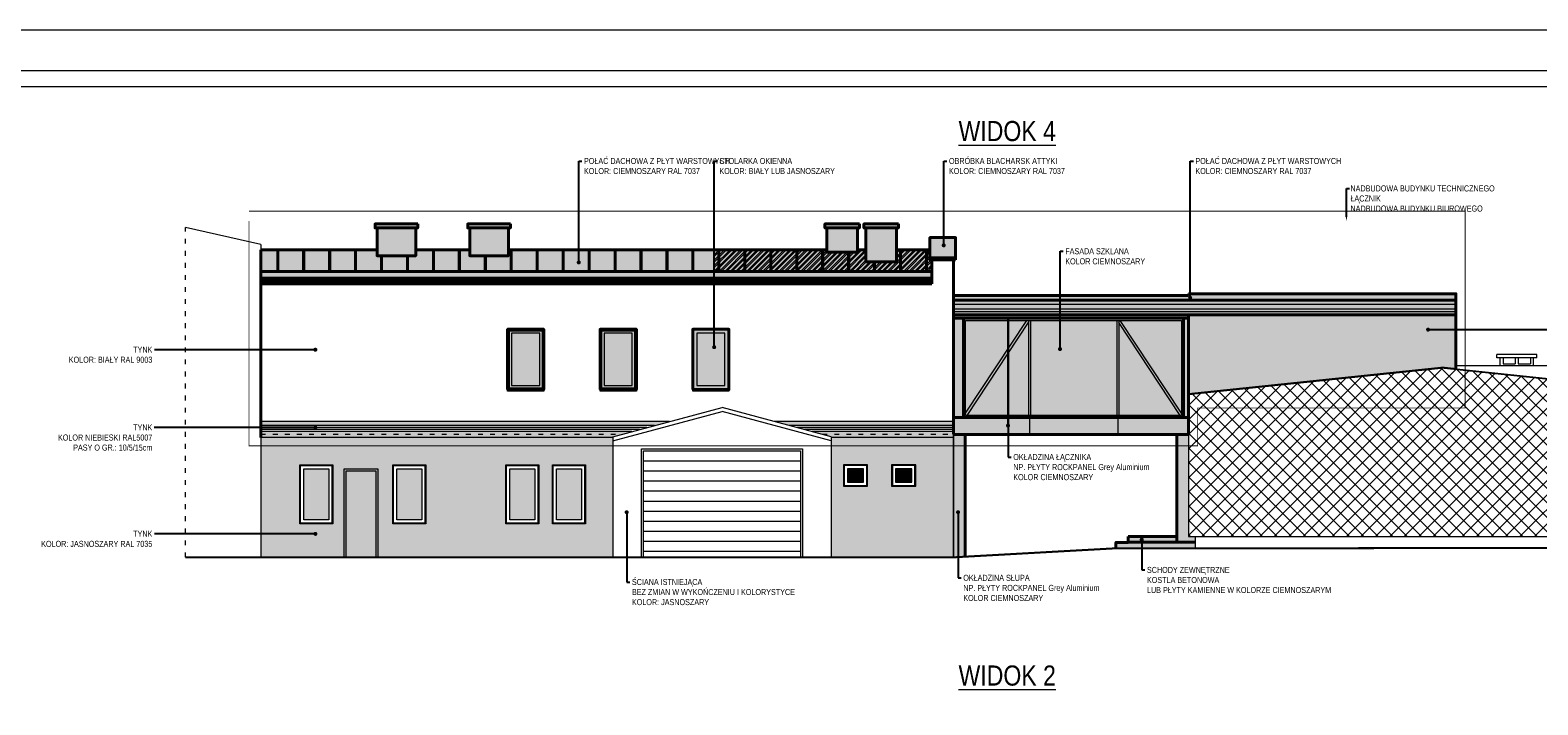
# Model space of a CAD drawing. Header units: millimetres. Extents: x 17147 to 52214, y -18116 to -4632.
# Tile 183 of 186: x 43440 to 47187, y -7193 to -5516. Entities that reach past the tile are written whole.
import ezdxf
from ezdxf import colors
from ezdxf.entities.mleader import LeaderData, LeaderLine
from ezdxf.math import Vec2, Vec3

# ---------------------------------------------------------------- set-up
doc = ezdxf.new("R2010")
doc.units = ezdxf.units.MM
doc.linetypes.add('3', pattern=[1, 0.5, -0.5])
doc.linetypes.add('ACAD_ISO03W100', pattern=[30, 12, -18])
doc.layers.add('A-izolacja', color=7, linetype='Continuous', lineweight=9, true_color=0x4775ff)
doc.layers.add('r-ramka', color=7, linetype='Continuous', lineweight=0, true_color=0x727169)
for name, color, linetype, lineweight in [('A-opis', 130, 'Continuous', 9), ('A-wymiar', 177, 'Continuous', 0), ('A_SCIANA_ISTN', 253, 'Continuous', 25), ('A_SCINAN_PROJ_DZIALOWA', 5, 'Continuous', 30), ('ELEWACJA_ISTNIEJACA', 253, 'Continuous', 13), ('elewacja_kolor', 253, 'Continuous', 0), ('ELEWACJA_PROJ_CIENKA', 140, 'Continuous', 18), ('ELEWACJA_PROJ_GRUBA', 4, 'Continuous', 40)]:
    doc.layers.add(name, color=color, linetype=linetype, lineweight=lineweight)
doc.styles.get("Standard").update_dxf_attribs({"font": 'ARIALN.TTF'})

# ---------------------------------------------------------------- blocks, each defined once
blk = doc.blocks.new('_Dot')
at = {"color": 0, "linetype": 'ByBlock', "lineweight": -2}
blk.add_line((-0.5, 0), (-1, 0), dxfattribs=at)
at = {"color": 0, "linetype": 'ByBlock', "const_width": 0.5}
blk.add_lwpolyline([(-0.25, 0, 1), (0.25, 0, 1)], format="xyb", close=True, dxfattribs=at)

msp = doc.modelspace()

# ---------------------------------------------------------------- hatches: boundary and pattern name
at = {"layer": 'A-wymiar', "true_color": 0x575757, "transparency": 33554585}
h = msp.add_hatch(color=251, dxfattribs=at)
h.dxf.hatch_style = 1
h.paths.add_polyline_path([(44297.2, -5997.6), (44403.2, -5997.6), (44403.2, -6007.6), (44297.2, -6007.6)], flags=17)
h = msp.add_hatch(color=251, dxfattribs=at)
h.dxf.hatch_style = 1
h.paths.add_polyline_path([(44302.2, -6007.6), (44398.2, -6007.6), (44398.2, -6061.7), (44302.2, -6061.7)], flags=17)
h = msp.add_hatch(color=251, dxfattribs=at)
h.dxf.hatch_style = 1
h.paths.add_polyline_path([(44527.7, -5997.6), (44633.7, -5997.6), (44633.7, -6007.6), (44527.7, -6007.6)], flags=17)
h = msp.add_hatch(color=251, dxfattribs=at)
h.dxf.hatch_style = 1
h.paths.add_polyline_path([(44532.7, -6007.6), (44628.7, -6007.6), (44628.7, -6061.7), (44532.7, -6061.7)], flags=17)
h = msp.add_hatch(color=251, dxfattribs=at)
h.dxf.hatch_style = 1
h.paths.add_polyline_path([(45415.2, -5997.6), (45501.2, -5997.6), (45501.2, -6007.6), (45415.2, -6007.6)])
h = msp.add_hatch(color=251, dxfattribs=at)
h.dxf.hatch_style = 1
h.paths.add_polyline_path([(45420.2, -6007.6), (45496.2, -6007.6), (45496.2, -6061.7), (45420.2, -6061.7)])
h = msp.add_hatch(color=251, dxfattribs=at)
h.dxf.hatch_style = 1
h.paths.add_polyline_path([(45512.2, -5997.6), (45598.2, -5997.6), (45598.2, -6007.6), (45512.2, -6007.6)])
h = msp.add_hatch(color=251, dxfattribs=at)
h.dxf.hatch_style = 1
h.paths.add_polyline_path([(45593.2, -6007.6), (45517.2, -6007.6), (45517.2, -6091.7), (45593.2, -6091.7)])
h = msp.add_hatch(dxfattribs=at)
h.set_pattern_fill('ANSI32', color=251)
h.paths.add_polyline_path([(45517.2, -6061.7), (45496.2, -6061.7), (45496.2, -6067.7), (45420.2, -6067.7), (45420.2, -6061.7), (45140.1, -6061.7), (45140.1, -6115.5), (45681.2, -6115.5), (45681.2, -6086.9), (45676.2, -6086.9), (45676.2, -6061.7), (45593.2, -6061.7), (45593.2, -6091.7), (45517.2, -6091.7)])
at = {"layer": 'A_SCIANA_ISTN', "lineweight": 9, "transparency": 33554610}
h = msp.add_hatch(dxfattribs=at)
h.set_pattern_fill('JIS_RC_15', color=256, scale=4.3, angle=45)
h.paths.add_polyline_path([(44628.7, -6061.7), (44628.7, -6076.7), (44532.7, -6076.7), (44532.7, -6061.7), (44398.2, -6061.7), (44398.2, -6076.7), (44302.2, -6076.7), (44302.2, -6061.7), (44013.2, -6061.7), (44013.2, -6115.5), (45140.1, -6115.5), (45140.1, -6061.7)])
h.paths.add_polyline_path([(44803.5, -6090.9, -1), (44803.5, -6095.9, -1)], flags=16)
h = msp.add_hatch(dxfattribs=at)
h.set_pattern_fill('JIS_RC_15', color=256, scale=4.3, angle=45)
h.paths.add_polyline_path([(45517.2, -6061.7), (45496.2, -6061.7), (45496.2, -6067.7), (45420.2, -6067.7), (45420.2, -6061.7), (45140.1, -6061.7), (45140.1, -6115.5), (45681.2, -6115.5), (45681.2, -6086.9), (45676.2, -6086.9), (45676.2, -6061.7), (45593.2, -6061.7), (45593.2, -6091.7), (45517.2, -6091.7)])
at = {"layer": 'A_SCINAN_PROJ_DZIALOWA', "lineweight": 9}
h = msp.add_hatch(dxfattribs=at)
h.set_pattern_fill('ANSI37', color=256, scale=8)
h.paths.add_polyline_path([(47582.8, -6509.6), (47582.8, -6474.6), (47597.8, -6474.6), (47622.8, -6474.6), (47622.8, -6468.6), (47597.8, -6468.6), (47597.8, -6423.6), (46954.3, -6356.6), (46318.8, -6422.8), (46318.8, -6478.7), (46318.8, -6521.3), (46318.8, -6774.6), (47582.8, -6774.6)])
at = {"layer": 'ELEWACJA_ISTNIEJACA', "lineweight": 9, "true_color": 0x999999, "transparency": 33554534}
h = msp.add_hatch(color=253, dxfattribs=at)
h.dxf.hatch_style = 1
h.paths.add_polyline_path([(46983.8, -6223.7), (46318.8, -6223.7), (46318.8, -6419.8), (46954.3, -6353.6), (46983.8, -6356.7)])
at = {"layer": 'ELEWACJA_ISTNIEJACA', "lineweight": 9, "transparency": 33554572}
h = msp.add_hatch(color=144, dxfattribs=at)
h.dxf.hatch_style = 1
h.paths.add_polyline_path([(44991.7, -6498.8), (45029, -6488.8), (44015.2, -6488.8), (44015.2, -6498.8)])
h.paths.add_polyline_path([(45290.3, -6488.8), (45327.6, -6498.8), (45735.2, -6498.8), (45735.2, -6488.8)])
h = msp.add_hatch(color=144, dxfattribs=at)
h.dxf.hatch_style = 1
h.paths.add_polyline_path([(45346.3, -6503.8), (45364.9, -6508.8), (45735.2, -6508.8), (45735.2, -6503.8)])
h.paths.add_polyline_path([(44954.4, -6508.8), (44973, -6503.8), (44015.2, -6503.8), (44015.2, -6508.8)])
h = msp.add_hatch(color=144, dxfattribs=at)
h.dxf.hatch_style = 1
h.paths.add_polyline_path([(45383.6, -6513.8), (45431.2, -6526.6), (45431.2, -6528.8), (45735.2, -6528.8), (45735.2, -6513.8)])
h.paths.add_polyline_path([(44888.2, -6526.6), (44935.7, -6513.8), (44015.2, -6513.8), (44015.2, -6528.8), (44888.2, -6528.8)])
at = {"layer": 'ELEWACJA_ISTNIEJACA', "lineweight": 9, "true_color": 0x999999, "transparency": 33554534}
h = msp.add_hatch(color=253, dxfattribs=at)
h.dxf.hatch_style = 1
h.paths.add_polyline_path([(44888.2, -6528.8), (44013.2, -6528.8), (44013.2, -6826.6), (44220.2, -6826.6), (44220.2, -6606.6), (44304.2, -6606.6), (44304.2, -6826.6), (44888.2, -6826.6)])
h.paths.add_polyline_path([(44622.2, -6596.5), (44704.2, -6596.5), (44704.2, -6743.4), (44622.2, -6743.4)], flags=16)
h.paths.add_polyline_path([(44624.2, -6598.5), (44702.2, -6598.5), (44702.2, -6741.4), (44624.2, -6741.4)], flags=0)
h.paths.add_polyline_path([(44632.2, -6606.5), (44694.2, -6606.5), (44694.2, -6733.4), (44632.2, -6733.4)], flags=0)
h.paths.add_polyline_path([(44423.2, -6743.4), (44341.2, -6743.4), (44341.2, -6596.5), (44423.2, -6596.5)], flags=16)
h.paths.add_polyline_path([(44421.2, -6741.4), (44343.2, -6741.4), (44343.2, -6598.5), (44421.2, -6598.5)], flags=0)
h.paths.add_polyline_path([(44413.2, -6733.4), (44351.2, -6733.4), (44351.2, -6606.5), (44413.2, -6606.5)], flags=0)
h.paths.add_polyline_path([(44738.2, -6596.5), (44820.2, -6596.5), (44820.2, -6743.4), (44738.2, -6743.4)], flags=16)
h.paths.add_polyline_path([(44740.2, -6598.5), (44818.2, -6598.5), (44818.2, -6741.4), (44740.2, -6741.4)], flags=0)
h.paths.add_polyline_path([(44748.2, -6606.5), (44810.2, -6606.5), (44810.2, -6733.4), (44748.2, -6733.4)], flags=0)
h.paths.add_polyline_path([(44192.2, -6743.4), (44110.2, -6743.4), (44110.2, -6596.5), (44192.2, -6596.5)], flags=16)
h.paths.add_polyline_path([(44190.2, -6741.4), (44112.2, -6741.4), (44112.2, -6598.5), (44190.2, -6598.5)], flags=0)
h.paths.add_polyline_path([(44182.2, -6733.4), (44120.2, -6733.4), (44120.2, -6606.5), (44182.2, -6606.5)], flags=0)
h = msp.add_hatch(color=253, dxfattribs=at)
h.dxf.hatch_style = 1
h.paths.add_polyline_path([(45735.2, -6528.8), (45431.2, -6528.8), (45431.2, -6826.6), (45735.2, -6826.6)])
h.paths.add_polyline_path([(45521.2, -6649.9), (45461.2, -6649.9), (45461.2, -6596.5), (45521.2, -6596.5)], flags=16)
h.paths.add_polyline_path([(45581.2, -6649.9), (45581.2, -6596.5), (45641.2, -6596.5), (45641.2, -6649.9)], flags=16)
h.paths.add_polyline_path([(45519.2, -6647.9), (45463.2, -6647.9), (45463.2, -6598.5), (45519.2, -6598.5)], flags=0)
h.paths.add_polyline_path([(45583.2, -6647.9), (45583.2, -6598.5), (45639.2, -6598.5), (45639.2, -6647.9)], flags=0)
h.paths.add_polyline_path([(45511.2, -6639.9), (45471.2, -6639.9), (45471.2, -6606.5), (45511.2, -6606.5)], flags=0)
h.paths.add_polyline_path([(45591.2, -6639.9), (45591.2, -6606.5), (45631.2, -6606.5), (45631.2, -6639.9)], flags=0)
at = {"layer": 'elewacja_kolor', "true_color": 0x575757, "transparency": 33554585}
h = msp.add_hatch(color=251, dxfattribs=at)
h.dxf.hatch_style = 1
h.paths.add_polyline_path([(45740.2, -6031.6), (45676.2, -6031.6), (45676.2, -6081.9), (45740.2, -6081.9)])
h = msp.add_hatch(color=251, dxfattribs=at)
h.dxf.hatch_style = 1
h.paths.add_polyline_path([(45593.2, -6061.7), (45593.2, -6091.7), (45517.2, -6091.7), (45517.2, -6061.7), (44013.2, -6061.7), (44013.2, -6115.5), (45681.2, -6115.5), (45681.2, -6086.9), (45676.2, -6086.9), (45676.2, -6061.7)])
h = msp.add_hatch(color=251, dxfattribs=at)
h.dxf.hatch_style = 1
h.paths.add_polyline_path([(45740.2, -6081.9), (45676.2, -6081.9), (45676.2, -6086.9), (45681.2, -6086.9), (45740.2, -6086.9)])
h = msp.add_hatch(color=251, dxfattribs=at)
h.dxf.hatch_style = 1
h.paths.add_polyline_path([(45681.2, -6115.5), (44013.2, -6115.5), (44013.2, -6146.6), (45681.2, -6146.6)])
h = msp.add_hatch(color=251, dxfattribs=at)
h.dxf.hatch_style = 1
h.paths.add_polyline_path([(46983.8, -6171.3), (46318.8, -6171.3), (46318.8, -6175.3), (45735.2, -6175.3), (45735.2, -6187.4), (46983.8, -6187.4)])
h = msp.add_hatch(color=251, dxfattribs=at)
h.dxf.hatch_style = 1
h.paths.add_polyline_path([(46983.8, -6187.4), (45735.2, -6187.4), (45735.2, -6223.7), (46983.8, -6223.7)])
h = msp.add_hatch(color=251, dxfattribs=at)
h.dxf.hatch_style = 1
h.paths.add_polyline_path([(46318.8, -6223.7), (45735.2, -6223.7), (45735.2, -6232.3), (46318.8, -6232.3)])
h = msp.add_hatch(color=251, dxfattribs=at)
h.dxf.hatch_style = 1
h.paths.add_polyline_path([(45760.2, -6232.3), (45735.2, -6232.3), (45735.2, -6478.7), (45760.2, -6478.7)])
h = msp.add_hatch(color=251, dxfattribs=at)
h.dxf.hatch_style = 1
h.paths.add_polyline_path([(46145.8, -6237.3), (46140.8, -6237.3), (46140.8, -6473.7), (46145.8, -6473.7)], flags=0)
h.paths.add_polyline_path([(46306.8, -6232.3), (45760.2, -6232.3), (45760.2, -6478.7), (46306.8, -6478.7)])
h.paths.add_polyline_path([(46301.8, -6237.3), (46301.8, -6473.7), (45765.2, -6473.7), (45765.2, -6237.3)], flags=16)
h.paths.add_polyline_path([(45926.2, -6237.3), (45921.2, -6237.3), (45921.2, -6473.7), (45926.2, -6473.7)], flags=0)
at = {"layer": 'elewacja_kolor', "lineweight": 9, "true_color": 0x94e4ff, "transparency": 33554534}
h = msp.add_hatch(color=141, dxfattribs=at)
h.dxf.hatch_style = 1
h.paths.add_polyline_path([(45921.2, -6237.3), (45765.2, -6237.3), (45765.2, -6473.7), (45921.2, -6473.7)])
at = {"layer": 'elewacja_kolor', "true_color": 0x575757, "transparency": 33554585}
h = msp.add_hatch(color=251, dxfattribs=at)
h.dxf.hatch_style = 1
h.paths.add_polyline_path([(45926.2, -6237.3), (45921.2, -6237.3), (45921.2, -6473.7), (45926.2, -6473.7)])
at = {"layer": 'elewacja_kolor', "lineweight": 9, "true_color": 0x94e4ff, "transparency": 33554534}
h = msp.add_hatch(color=141, dxfattribs=at)
h.dxf.hatch_style = 1
h.paths.add_polyline_path([(46140.8, -6237.3), (45926.2, -6237.3), (45926.2, -6473.7), (46140.8, -6473.7)])
at = {"layer": 'elewacja_kolor', "true_color": 0x575757, "transparency": 33554585}
h = msp.add_hatch(color=251, dxfattribs=at)
h.dxf.hatch_style = 1
h.paths.add_polyline_path([(46145.8, -6237.3), (46140.8, -6237.3), (46140.8, -6473.7), (46145.8, -6473.7)])
at = {"layer": 'elewacja_kolor', "lineweight": 9, "true_color": 0x94e4ff, "transparency": 33554534}
h = msp.add_hatch(color=141, dxfattribs=at)
h.dxf.hatch_style = 1
h.paths.add_polyline_path([(46301.8, -6237.3), (46145.8, -6237.3), (46145.8, -6473.7), (46301.8, -6473.7)])
at = {"layer": 'elewacja_kolor', "true_color": 0x575757, "transparency": 33554585}
h = msp.add_hatch(color=251, dxfattribs=at)
h.dxf.hatch_style = 1
h.paths.add_polyline_path([(46318.8, -6232.3), (46306.8, -6232.3), (46306.8, -6478.7), (46318.8, -6478.7)])
at = {"layer": 'elewacja_kolor', "lineweight": 9, "true_color": 0x8a8a8a, "transparency": 33554559}
h = msp.add_hatch(color=252, dxfattribs=at)
h.dxf.hatch_style = 1
h.paths.add_polyline_path([(44716.7, -6259.6), (44626.7, -6259.6), (44626.7, -6413.3), (44716.7, -6413.3)])
h.paths.add_polyline_path([(44706.7, -6269.6), (44706.7, -6399.6), (44636.7, -6399.6), (44636.7, -6269.6)], flags=16)
at = {"layer": 'elewacja_kolor', "lineweight": 9, "true_color": 0x94e4ff, "transparency": 33554534}
h = msp.add_hatch(color=141, dxfattribs=at)
h.dxf.hatch_style = 1
h.paths.add_polyline_path([(44706.7, -6269.6), (44636.7, -6269.6), (44636.7, -6399.6), (44706.7, -6399.6)])
at = {"layer": 'elewacja_kolor', "lineweight": 9, "true_color": 0x8a8a8a, "transparency": 33554559}
h = msp.add_hatch(color=252, dxfattribs=at)
h.dxf.hatch_style = 1
h.paths.add_polyline_path([(44946.8, -6259.6), (44856.8, -6259.6), (44856.8, -6413.3), (44946.8, -6413.3)])
h.paths.add_polyline_path([(44936.8, -6269.6), (44936.8, -6399.6), (44866.8, -6399.6), (44866.8, -6269.6)], flags=16)
at = {"layer": 'elewacja_kolor', "lineweight": 9, "true_color": 0x94e4ff, "transparency": 33554534}
h = msp.add_hatch(color=141, dxfattribs=at)
h.dxf.hatch_style = 1
h.paths.add_polyline_path([(44936.8, -6269.6), (44866.8, -6269.6), (44866.8, -6399.6), (44936.8, -6399.6)])
at = {"layer": 'elewacja_kolor', "lineweight": 9, "true_color": 0x8a8a8a, "transparency": 33554559}
h = msp.add_hatch(color=252, dxfattribs=at)
h.dxf.hatch_style = 1
h.paths.add_polyline_path([(45176.7, -6259.6), (45086.7, -6259.6), (45086.7, -6413.3), (45176.7, -6413.3)])
h.paths.add_polyline_path([(45166.7, -6269.6), (45166.7, -6399.6), (45096.7, -6399.6), (45096.7, -6269.6)], flags=16)
at = {"layer": 'elewacja_kolor', "lineweight": 9, "true_color": 0x94e4ff, "transparency": 33554534}
h = msp.add_hatch(color=141, dxfattribs=at)
h.dxf.hatch_style = 1
h.paths.add_polyline_path([(45166.7, -6269.6), (45096.7, -6269.6), (45096.7, -6399.6), (45166.7, -6399.6)])
at = {"layer": 'elewacja_kolor', "true_color": 0x575757, "transparency": 33554585}
h = msp.add_hatch(color=251, dxfattribs=at)
h.dxf.hatch_style = 1
h.paths.add_polyline_path([(45923.7, -6478.7), (45735.2, -6478.7), (45735.2, -6521.3), (45923.7, -6521.3)])
h = msp.add_hatch(color=251, dxfattribs=at)
h.dxf.hatch_style = 1
h.paths.add_polyline_path([(46143.5, -6478.7), (45923.7, -6478.7), (45923.7, -6521.3), (46143.5, -6521.3)])
h = msp.add_hatch(color=251, dxfattribs=at)
h.dxf.hatch_style = 1
h.paths.add_polyline_path([(46318.8, -6478.7), (46143.5, -6478.7), (46143.5, -6521.3), (46318.8, -6521.3)])
h = msp.add_hatch(color=251, dxfattribs=at)
h.dxf.hatch_style = 1
h.paths.add_polyline_path([(45764.2, -6521.3), (45735.2, -6521.3), (45735.2, -6826.6), (45764.2, -6825)])
h = msp.add_hatch(color=251, dxfattribs=at)
h.dxf.hatch_style = 1
h.paths.add_polyline_path([(46318.8, -6521.3), (46289.8, -6521.3), (46289.8, -6789.3), (46335.4, -6789.3), (46335.4, -6774.6), (46318.8, -6774.6)])
at = {"layer": 'elewacja_kolor', "lineweight": 9, "true_color": 0x94e4ff, "transparency": 33554534}
h = msp.add_hatch(color=141, dxfattribs=at)
h.dxf.hatch_style = 1
h.paths.add_polyline_path([(44182.2, -6606.5), (44120.2, -6606.5), (44120.2, -6733.4), (44182.2, -6733.4)])
at = {"layer": 'elewacja_kolor', "lineweight": 9, "true_color": 0x292929, "transparency": 33554559}
h = msp.add_hatch(color=250, dxfattribs=at)
h.dxf.hatch_style = 1
h.paths.add_polyline_path([(44304.2, -6606.6), (44220.2, -6606.6), (44220.2, -6826.6), (44304.2, -6826.6)])
h = msp.add_hatch(color=250, dxfattribs=at)
h.dxf.hatch_style = 1
h.paths.add_polyline_path([(44299.2, -6611.6), (44225.2, -6611.6), (44225.2, -6826.6), (44299.2, -6826.6)])
at = {"layer": 'elewacja_kolor', "lineweight": 9, "true_color": 0x94e4ff, "transparency": 33554534}
h = msp.add_hatch(color=141, dxfattribs=at)
h.dxf.hatch_style = 1
h.paths.add_polyline_path([(44413.2, -6606.5), (44351.2, -6606.5), (44351.2, -6733.4), (44413.2, -6733.4)])
h = msp.add_hatch(color=141, dxfattribs=at)
h.dxf.hatch_style = 1
h.paths.add_polyline_path([(44694.2, -6606.5), (44632.2, -6606.5), (44632.2, -6733.4), (44694.2, -6733.4)])
h = msp.add_hatch(color=141, dxfattribs=at)
h.dxf.hatch_style = 1
h.paths.add_polyline_path([(44810.2, -6606.5), (44748.2, -6606.5), (44748.2, -6733.4), (44810.2, -6733.4)])
h = msp.add_hatch(color=141, dxfattribs=at)
h.dxf.hatch_style = 1
h.paths.add_polyline_path([(45511.2, -6606.5), (45471.2, -6606.5), (45471.2, -6639.9), (45511.2, -6639.9)])
h = msp.add_hatch(color=141, dxfattribs=at)
h.dxf.hatch_style = 1
h.paths.add_polyline_path([(45631.2, -6606.5), (45591.2, -6606.5), (45591.2, -6639.9), (45631.2, -6639.9)])
at = {"layer": 'elewacja_kolor', "true_color": 0x575757, "transparency": 33554585}
h = msp.add_hatch(color=251, dxfattribs=at)
h.dxf.hatch_style = 1
h.paths.add_polyline_path([(46289.8, -6774.6), (46168.8, -6774.6), (46168.8, -6789.3), (46289.8, -6789.3)])
h = msp.add_hatch(color=251, dxfattribs=at)
h.dxf.hatch_style = 1
h.paths.add_polyline_path([(46335.4, -6789.3), (46168.8, -6789.3), (46168.8, -6789.6), (46138.8, -6789.6), (46138.8, -6804.1), (46335.4, -6802.9)])

# ---------------------------------------------------------------- linework, layer by layer
at = {"layer": 'A-izolacja'}
msp.add_lwpolyline([(45735.2, -6826.6), (45735.2, -6489.6)], dxfattribs=at)
at = {"layer": 'A-opis', "linetype": '3', "ltscale": 30, "const_width": 2}
msp.add_lwpolyline([(43984, -5990.2), (43984, -6549.3), (46342, -6549.3), (46342, -6455.4), (47006.8, -6455.4), (47006.8, -5965.8), (43984, -5965.8)], dxfattribs=at)
at = {"layer": 'A-opis'}
msp.add_lwpolyline([(46335.4, -6802.9), (46138.8, -6804.1), (45735.2, -6826.6)], dxfattribs=at)
at = {"layer": 'ELEWACJA_ISTNIEJACA'}
for p, q in [((47184.8, -6322.3), (47085.3, -6322.3)), ((47085.3, -6330.3), (47085.3, -6322.3)), ((47184.8, -6330.3), (47085.3, -6330.3)), ((47093.3, -6350.6), (47093.3, -6330.3)), ((47100.8, -6330.3), (47100.8, -6345.3)), ((47130.8, -6330.3), (47130.8, -6345.3)), ((47138.8, -6330.3), (47138.8, -6345.3)), ((47168.8, -6330.3), (47168.8, -6345.3)), ((47176.8, -6350.6), (47176.8, -6330.3)), ((47184.8, -6330.3), (47184.8, -6322.3)), ((46954.3, -6353.6), (46318.8, -6419.8)), ((46954.3, -6354.6), (46318.8, -6420.8)), ((46954.3, -6355.6), (46318.8, -6421.8)), ((46954.3, -6356.6), (46318.8, -6422.8)), ((46954.3, -6353.6), (46986.8, -6357)), ((46954.3, -6354.6), (47598.8, -6421.7)), ((46954.3, -6355.6), (47597.8, -6422.6)), ((46954.3, -6356.6), (47597.8, -6423.6)), ((47093.3, -6350.6), (46986.8, -6350.6)), ((47597.8, -6350.6), (47093.3, -6350.6)), ((47100.8, -6345.3), (47130.8, -6345.3)), ((47138.8, -6345.3), (47168.8, -6345.3)), ((46335.4, -6774.6), (46335.4, -6803.1)), ((46913.9, -6774.6), (47529.9, -6774.6)), ((46966.8, -6774.6), (47582.8, -6774.6))]:
    msp.add_line(p, q, dxfattribs=at)
at = {"layer": 'ELEWACJA_ISTNIEJACA', "lineweight": 9}
for p, q in [((44888.2, -6526.6), (45159.7, -6453.8)), ((44888.2, -6536.9), (45159.7, -6464.2)), ((45431.2, -6526.6), (45159.7, -6453.8)), ((45431.2, -6536.9), (45159.7, -6464.2)), ((44888.2, -6526.6), (44888.2, -6826.6)), ((45431.2, -6526.6), (45431.2, -6826.6))]:
    msp.add_line(p, q, dxfattribs=at)
for points in [[(44013.2, -6048.5), (43826.1, -6006.5)], [(44013.2, -6048.5), (44013.2, -6826.6)], [(45029, -6488.8), (44015.2, -6488.8)], [(44991.7, -6498.8), (44015.2, -6498.8)], [(44973, -6503.8), (44015.2, -6503.8)], [(44954.4, -6508.8), (44015.2, -6508.8)], [(44935.7, -6513.8), (44015.2, -6513.8)], [(45735.2, -6488.8), (45290.3, -6488.8)], [(45735.2, -6498.8), (45327.6, -6498.8)], [(45735.2, -6503.8), (45346.3, -6503.8)], [(45735.2, -6508.8), (45364.9, -6508.8)], [(45735.2, -6513.8), (45383.6, -6513.8)], [(44888.2, -6528.8), (44015.2, -6528.8)], [(45735.2, -6528.8), (45431.2, -6528.8)], [(44220.2, -6826.6), (44220.2, -6606.6), (44304.2, -6606.6), (44304.2, -6826.6)], [(44225.2, -6826.6), (44225.2, -6611.6), (44299.2, -6611.6), (44299.2, -6826.6)], [(46318.8, -6774.6), (47597.8, -6774.6)]]:
    msp.add_lwpolyline(points, dxfattribs=at)
at = {"layer": 'ELEWACJA_ISTNIEJACA', "linetype": 'ACAD_ISO03W100'}
for points in [[(44013.2, -6826.6), (43826.1, -6826.6), (43826.1, -6006.5)], [(44013.2, -6520.6), (44910.6, -6520.6)], [(44888.2, -6528.8), (44015.2, -6528.8)], [(45408.8, -6520.6), (45735.2, -6520.6)], [(45735.2, -6528.8), (45431.2, -6528.8)]]:
    msp.add_lwpolyline(points, dxfattribs=at)
at = {"layer": 'ELEWACJA_ISTNIEJACA'}
for points in [[(46318.8, -6419.8), (46318.8, -6774.6)], [(45735.2, -6826.6), (45735.2, -6489.6), (45735.2, -6489.6)], [(45735.2, -6502.6), (45735.2, -6502.6), (45735.2, -6826.6)], [(45735.2, -6520.6), (45735.2, -6826.6)]]:
    msp.add_lwpolyline(points, dxfattribs=at)
for points in [[(44192.2, -6743.4), (44110.2, -6743.4), (44110.2, -6596.5), (44192.2, -6596.5)], [(44190.2, -6741.4), (44112.2, -6741.4), (44112.2, -6598.5), (44190.2, -6598.5)], [(44182.2, -6733.4), (44120.2, -6733.4), (44120.2, -6606.5), (44182.2, -6606.5)], [(44423.2, -6743.4), (44341.2, -6743.4), (44341.2, -6596.5), (44423.2, -6596.5)], [(44421.2, -6741.4), (44343.2, -6741.4), (44343.2, -6598.5), (44421.2, -6598.5)], [(44413.2, -6733.4), (44351.2, -6733.4), (44351.2, -6606.5), (44413.2, -6606.5)], [(44702.2, -6741.4), (44624.2, -6741.4), (44624.2, -6598.5), (44702.2, -6598.5)], [(44694.2, -6733.4), (44632.2, -6733.4), (44632.2, -6606.5), (44694.2, -6606.5)], [(44820.2, -6743.4), (44738.2, -6743.4), (44738.2, -6596.5), (44820.2, -6596.5)], [(44818.2, -6741.4), (44740.2, -6741.4), (44740.2, -6598.5), (44818.2, -6598.5)], [(44810.2, -6733.4), (44748.2, -6733.4), (44748.2, -6606.5), (44810.2, -6606.5)], [(45521.2, -6596.5), (45461.2, -6596.5), (45461.2, -6649.9), (45521.2, -6649.9)], [(45519.2, -6598.5), (45463.2, -6598.5), (45463.2, -6647.9), (45519.2, -6647.9)], [(45511.2, -6606.5), (45471.2, -6606.5), (45471.2, -6639.9), (45511.2, -6639.9)], [(45641.2, -6596.5), (45581.2, -6596.5), (45581.2, -6649.9), (45641.2, -6649.9)], [(45639.2, -6598.5), (45583.2, -6598.5), (45583.2, -6647.9), (45639.2, -6647.9)], [(45631.2, -6606.5), (45591.2, -6606.5), (45591.2, -6639.9), (45631.2, -6639.9)]]:
    msp.add_lwpolyline(points, close=True, dxfattribs=at)
at = {"layer": 'ELEWACJA_ISTNIEJACA', "color": 253, "lineweight": 9, "true_color": 0x999999, "transparency": 33554534}
msp.add_lwpolyline([(44704.2, -6743.4), (44622.2, -6743.4), (44622.2, -6596.5), (44704.2, -6596.5)], close=True, dxfattribs=at)
at = {"layer": 'ELEWACJA_ISTNIEJACA', "const_width": 5}
msp.add_lwpolyline([(43826.1, -6826.6), (45735.2, -6826.6), (46138.8, -6804.1), (46335.4, -6804.1), (47802.1, -6803.1)], dxfattribs=at)
at = {"layer": 'elewacja_kolor'}
for points in [[(45159.7, -6826.6), (44959.7, -6826.6), (44959.7, -6556.6), (45359.7, -6556.6), (45359.7, -6826.6)], [(45159.7, -6826.6), (44964.7, -6826.6), (44964.7, -6561.6), (45354.7, -6561.6), (45354.7, -6826.6)], [(44964.7, -6586.6), (45354.7, -6586.6)], [(44964.7, -6611.6), (45354.7, -6611.6)], [(44964.7, -6636.6), (45354.7, -6636.6)], [(44964.7, -6661.6), (45354.7, -6661.6)], [(44964.7, -6686.6), (45354.7, -6686.6)], [(44964.7, -6711.6), (45354.7, -6711.6)], [(44964.7, -6736.6), (45354.7, -6736.6)], [(44964.7, -6761.6), (45354.7, -6761.6)], [(44964.7, -6786.6), (45354.7, -6786.6)], [(44964.7, -6811.6), (45354.7, -6811.6)]]:
    msp.add_lwpolyline(points, dxfattribs=at)
at = {"layer": 'ELEWACJA_PROJ_CIENKA'}
for points in [[(46983.8, -6198.2), (45735.2, -6198.2)], [(46983.8, -6209.4), (45735.2, -6209.4)], [(46983.8, -6216.4), (45735.2, -6216.4)], [(45765.2, -6468.3), (45917.6, -6237.3)], [(45768.8, -6473.7), (45921.2, -6242.7)], [(45921.2, -6237.3), (45921.2, -6473.7)], [(45926.2, -6237.3), (45926.2, -6473.7)], [(46140.8, -6237.3), (46140.8, -6473.7)], [(46145.8, -6237.3), (46145.8, -6473.7)], [(46298.2, -6473.7), (46145.8, -6242.7)], [(46301.8, -6468.3), (46149.4, -6237.3)], [(45923.7, -6478.7), (45923.7, -6521.3)], [(46143.5, -6478.7), (46143.5, -6521.3)]]:
    msp.add_lwpolyline(points, dxfattribs=at)
msp.add_lwpolyline([(45765.2, -6237.3), (46301.8, -6237.3), (46301.8, -6473.7), (45765.2, -6473.7)], close=True, dxfattribs=at)
at = {"layer": 'ELEWACJA_PROJ_GRUBA'}
for points in [[(44403.2, -5997.6), (44297.2, -5997.6), (44297.2, -6007.6), (44403.2, -6007.6)], [(44302.2, -6007.6), (44398.2, -6007.6), (44398.2, -6076.7), (44302.2, -6076.7)], [(44633.7, -5997.6), (44527.7, -5997.6), (44527.7, -6007.6), (44633.7, -6007.6)], [(44532.7, -6007.6), (44628.7, -6007.6), (44628.7, -6076.7), (44532.7, -6076.7)], [(45501.2, -5997.6), (45415.2, -5997.6), (45415.2, -6007.6), (45501.2, -6007.6)], [(45420.2, -6007.6), (45496.2, -6007.6), (45496.2, -6067.7), (45420.2, -6067.7)], [(45598.2, -5997.6), (45512.2, -5997.6), (45512.2, -6007.6), (45598.2, -6007.6)], [(45517.2, -6007.6), (45593.2, -6007.6), (45593.2, -6091.7), (45517.2, -6091.7)], [(45740.2, -6086.9), (45740.2, -6031.6), (45681.2, -6031.6), (45676.2, -6031.6), (45676.2, -6086.9)], [(45735.2, -6232.3), (46318.8, -6232.3), (46318.8, -6478.7), (45735.2, -6478.7)], [(44626.7, -6409.6), (44716.7, -6409.6), (44716.7, -6259.6), (44626.7, -6259.6)], [(44628.7, -6407.6), (44714.7, -6407.6), (44714.7, -6261.6), (44628.7, -6261.6)], [(44856.7, -6409.6), (44946.7, -6409.6), (44946.7, -6259.6), (44856.7, -6259.6)], [(44858.7, -6407.6), (44944.7, -6407.6), (44944.7, -6261.6), (44858.7, -6261.6)], [(45086.7, -6409.6), (45176.7, -6409.6), (45176.7, -6259.6), (45086.7, -6259.6)]]:
    msp.add_lwpolyline(points, close=True, dxfattribs=at)
for points in [[(44302.2, -6007.6), (44302.2, -6061.7)], [(44398.2, -6007.6), (44398.2, -6061.7)], [(44532.7, -6007.6), (44532.7, -6061.7)], [(44628.7, -6007.6), (44628.7, -6061.7)], [(45420.2, -6007.6), (45420.2, -6061.7)], [(45496.2, -6007.6), (45496.2, -6061.7)], [(45517.2, -6007.6), (45517.2, -6061.7)], [(45593.2, -6007.6), (45593.2, -6061.7)], [(45740.2, -6031.6), (45676.2, -6031.6)], [(44013.2, -6061.7), (44013.2, -6528.8)], [(44302.2, -6061.7), (44013.2, -6061.7)], [(44532.7, -6061.7), (44398.2, -6061.7)], [(45420.2, -6061.7), (44628.7, -6061.7)], [(45496.2, -6061.7), (45517.2, -6061.7)], [(45676.2, -6061.7), (45593.2, -6061.7)], [(45740.2, -6081.9), (45676.2, -6081.9)], [(45740.2, -6086.9), (45676.2, -6086.9)], [(45676.2, -6086.9), (45681.2, -6086.9), (45681.2, -6146.6)], [(45735.2, -6520.6), (45735.2, -6086.9)], [(45681.2, -6115.5), (44013.2, -6115.5)], [(45681.2, -6132.3), (44013.2, -6132.3)], [(45681.2, -6139.1), (44013.2, -6139.1)], [(45681.2, -6146.6), (44013.2, -6146.6)], [(46318.8, -6175.3), (45735.2, -6175.3)], [(46983.8, -6356.7), (46983.8, -6171.3), (46318.8, -6171.3)], [(46318.8, -6171.3), (46318.8, -6175.3)], [(46983.8, -6187.4), (45735.2, -6187.4)], [(46983.8, -6223.7), (45735.2, -6223.7)], [(46318.8, -6223.7), (46318.8, -6521.3), (45735.2, -6521.3)], [(46318.8, -6232.3), (45735.2, -6232.3)], [(45735.2, -6478.7), (45760.2, -6478.7), (45760.2, -6232.3)], [(46306.8, -6478.7), (46306.8, -6232.3)], [(46318.8, -6478.7), (45735.2, -6478.7)], [(45764.2, -6521.3), (45764.2, -6825.1)], [(46289.8, -6521.3), (46289.8, -6789.3)], [(46168.8, -6774.6), (46168.8, -6789.6), (46138.8, -6789.6), (46138.8, -6804.1)], [(46168.8, -6774.6), (46168.8, -6789.6)], [(46168.8, -6774.6), (46289.8, -6774.6)], [(46168.8, -6789.3), (46335.4, -6789.3)]]:
    msp.add_lwpolyline(points, dxfattribs=at)
at = {"layer": 'ELEWACJA_PROJ_GRUBA', "lineweight": 9}
for points in [[(44636.7, -6399.6), (44706.7, -6399.6), (44706.7, -6269.6), (44636.7, -6269.6)], [(44866.7, -6399.6), (44936.7, -6399.6), (44936.7, -6269.6), (44866.7, -6269.6)], [(45088.7, -6407.6), (45174.7, -6407.6), (45174.7, -6261.6), (45088.7, -6261.6)], [(45096.7, -6399.6), (45166.7, -6399.6), (45166.7, -6269.6), (45096.7, -6269.6)], [(44626.7, -6407.6), (44716.7, -6407.6), (44716.7, -6413.3), (44626.7, -6413.3)], [(44856.7, -6407.6), (44946.7, -6407.6), (44946.7, -6413.3), (44856.7, -6413.3)], [(45086.7, -6407.6), (45176.7, -6407.6), (45176.7, -6413.3), (45086.7, -6413.3)]]:
    msp.add_lwpolyline(points, close=True, dxfattribs=at)
at = {"layer": 'r-ramka'}
msp.add_lwpolyline([(48995.1, -5515.7), (43055.1, -5515.7), (43055.1, -9715.7), (48995.1, -9715.7), (48995.1, -5515.7)], dxfattribs=at)
for points in [[(48895.1, -5615.7), (48895.1, -9615.7), (43273.9, -9615.7), (43273.9, -5615.7)], [(48855.1, -5655.7), (48855.1, -9575.7), (43313.9, -9575.7), (43313.9, -5655.7)]]:
    msp.add_lwpolyline(points, close=True, dxfattribs=at)

# ---------------------------------------------------------------- texts
at = {"layer": 'A-opis', "color": 251, "true_color": 0x616161, "char_height": 50, "attachment_point": 1}
for s, insert in [('{\\LWIDOK 4}', (45747.6, -5741.6)), ('{\\LWIDOK 2}', (45747.6, -7095.5))]:
    msp.add_mtext_dynamic_manual_height_columns(s, width=582, gutter_width=12.5, heights=[0], dxfattribs=dict(at, insert=insert))

# ---------------------------------------------------------------- leaders
at = {"layer": 'A-opis'}
ml = msp.add_multileader_mtext('Standard', dxfattribs=at)
ml.set_content('POŁAĆ DACHOWA Z PŁYT WARSTOWYCH\\PKOLOR: CIEMNOSZARY RAL 7037', color=256)
ml.set_leader_properties()
ml.set_arrow_properties(name='DOT')
ml.build(insert=Vec2(0, 0))
ml.multileader.update_dxf_attribs({"arrow_head_size": 10})
ctx = ml.context
ctx.base_point, ctx.char_height, ctx.arrow_head_size, ctx.landing_gap_size, ctx.plane_origin = Vec3(44811.5, -5841.2), 15, 10, 5, Vec3(44803.5, -5927.9)
notes = []
notes.append((ctx, [(0, (1, 1, 0), (44803.5, -5841.2), (1, 0), 8, [(0, [(44803.5, -6093.4)], 0, [])])]))
ctx.mtext.insert, ctx.mtext.flow_direction = Vec3(44816.5, -5833.5), 5
ml = msp.add_multileader_mtext('Standard', dxfattribs=at)
ml.set_content('STOLARKA OKIENNA \\PKOLOR: BIAŁY LUB JASNOSZARY', color=256)
ml.set_leader_properties()
ml.set_arrow_properties(name='DOT')
ml.build(insert=Vec2(0, 0))
ml.multileader.update_dxf_attribs({"arrow_head_size": 10})
ctx = ml.context
ctx.base_point, ctx.char_height, ctx.arrow_head_size, ctx.landing_gap_size, ctx.plane_origin = Vec3(45148.1, -5841.2), 15, 10, 5, Vec3(45140.1, -5765.6)
notes.append((ctx, [(0, (1, 1, 0), (45140.1, -5841.2), (1, 0), 8, [(0, [(45140.1, -6303.9)], 0, [])])]))
ctx.mtext.insert, ctx.mtext.flow_direction = Vec3(45153.1, -5833.5), 5
ml = msp.add_multileader_mtext('Standard', dxfattribs=at)
ml.set_content('OBRÓBKA BLACHARSK ATTYKI\\PKOLOR: CIEMNOSZARY RAL 7037', color=256)
ml.set_leader_properties()
ml.set_arrow_properties(name='DOT')
ml.build(insert=Vec2(0, 0))
ml.multileader.update_dxf_attribs({"arrow_head_size": 10})
ctx = ml.context
ctx.base_point, ctx.char_height, ctx.arrow_head_size, ctx.landing_gap_size, ctx.plane_origin = Vec3(45718.7, -5841.2), 15, 10, 5, Vec3(45710.7, -5991.3)
notes.append((ctx, [(0, (1, 1, 0), (45710.7, -5841.2), (1, 0), 8, [(0, [(45710.7, -6050.9)], 0, [])])]))
ctx.mtext.insert, ctx.mtext.flow_direction = Vec3(45723.7, -5833.5), 5
ml = msp.add_multileader_mtext('Standard', dxfattribs=at)
ml.set_content('POŁAĆ DACHOWA Z PŁYT WARSTOWYCH\\PKOLOR: CIEMNOSZARY RAL 7037', color=256)
ml.set_leader_properties()
ml.set_arrow_properties(name='DOT')
ml.build(insert=Vec2(0, 0))
ml.multileader.update_dxf_attribs({"arrow_head_size": 10})
ctx = ml.context
ctx.base_point, ctx.char_height, ctx.arrow_head_size, ctx.landing_gap_size, ctx.plane_origin = Vec3(46331.2, -5841.2), 15, 10, 5, Vec3(46323.2, -5927.9)
notes.append((ctx, [(0, (1, 1, 0), (46323.2, -5841.2), (1, 0), 8, [(0, [(46323.2, -6181.2)], 0, [])])]))
ctx.mtext.insert, ctx.mtext.flow_direction = Vec3(46336.2, -5833.5), 5
ml = msp.add_multileader_mtext('Standard', dxfattribs=at)
ml.set_content('NADBUDOWA BUDYNKU TECHNICZNEGO\\PŁĄCZNIK\\PNADBUDOWA BUDYNKU BIUROWEGO', color=256)
ml.set_leader_properties()
ml.build(insert=Vec2(0, 0))
ml.multileader.update_dxf_attribs({"arrow_head_size": 10})
ctx = ml.context
ctx.base_point, ctx.char_height, ctx.arrow_head_size, ctx.plane_origin = Vec3(46719.6, -5909.4), 15, 10, Vec3(46711.6, -5990.2)
notes.append((ctx, [(0, (1, 1, 0), (46711.6, -5909.4), (1, 0), 8, [(0, [(46711.6, -5990.2)], 0, [])])]))
ctx.mtext.insert, ctx.mtext.flow_direction = Vec3(46721.6, -5901.8), 5
ml = msp.add_multileader_mtext('Standard', dxfattribs=at)
ml.set_content('FASADA SZKLANA \\PKOLOR CIEMNOSZARY', color=256)
ml.set_leader_properties()
ml.set_arrow_properties(name='DOT')
ml.build(insert=Vec2(0, 0))
ml.multileader.update_dxf_attribs({"arrow_head_size": 10})
ctx = ml.context
ctx.base_point, ctx.char_height, ctx.arrow_head_size, ctx.landing_gap_size, ctx.plane_origin = Vec3(46007.7, -6065.6), 15, 10, 5, Vec3(45999.7, -6210)
notes.append((ctx, [(0, (1, 1, 0), (45999.7, -6065.6), (1, 0), 8, [(0, [(45999.7, -6308.7)], 0, [])])]))
ctx.mtext.insert, ctx.mtext.flow_direction = Vec3(46012.7, -6058), 5
ml = msp.add_multileader_mtext('Standard', dxfattribs=at)
ml.set_content('OKŁADZINA ŁĄCZNIKA\\PNP. PŁYTY ROCKPANEL Grey Aluminium \\PKOLOR CIEMNOSZARY', color=256)
ml.set_leader_properties()
ml.set_arrow_properties(name='DOT')
ml.build(insert=Vec2(0, 0))
ml.multileader.update_dxf_attribs({"arrow_head_size": 10})
ctx = ml.context
ctx.base_point, ctx.char_height, ctx.arrow_head_size, ctx.landing_gap_size, ctx.plane_origin = Vec3(45878.5, -6577.3), 15, 10, 5, Vec3(45870.5, -6499)
notes.append((ctx, [(0, (1, 1, 0), (45870.5, -6577.3), (1, 0), 8, [(1, [(45870.5, -6499), (45870.5, -6228.2)], 0, [])])]))
ctx.mtext.insert, ctx.mtext.flow_direction = Vec3(45883.5, -6569.7), 5
ml = msp.add_multileader_mtext('Standard', dxfattribs=at)
ml.set_content('TYNK\\PKOLOR JASNYSZARY RAL7035 ', color=256)
ml.set_leader_properties()
ml.set_arrow_properties(name='DOT')
ml.build(insert=Vec2(0, 0))
ml.multileader.update_dxf_attribs({"arrow_head_size": 10})
ctx = ml.context
ctx.base_point, ctx.char_height, ctx.arrow_head_size, ctx.landing_gap_size, ctx.plane_origin = Vec3(47242.5, -6260.4), 15, 10, 5, Vec3(46914.6, -6260.4)
notes.append((ctx, [(0, (1, 1, 0), (47105.1, -6260.4), (1, 0), 137.4, [(0, [(46914.6, -6260.4)], 0, [])])]))
ctx.mtext.insert, ctx.mtext.flow_direction = Vec3(47247.5, -6252.8), 5
ml = msp.add_multileader_mtext('Standard', dxfattribs=at)
ml.set_content('TYNK\\PKOLOR: BIAŁY RAL 9003', color=256)
ml.set_leader_properties()
ml.set_arrow_properties(name='DOT')
ml.build(insert=Vec2(0, 0))
ml.multileader.update_dxf_attribs({"arrow_head_size": 10})
ctx = ml.context
ctx.base_point, ctx.char_height, ctx.arrow_head_size, ctx.landing_gap_size, ctx.plane_origin = Vec3(43541.1, -6310.3), 15, 10, 5, Vec3(43756.7, -6234.8)
ctx.text_align_type = 2
notes.append((ctx, [(0, (1, 1, 0), (43756.7, -6310.3), (-1, 0), 8, [(0, [(44148.9, -6310.3)], 0, [])])]))
ctx.mtext.insert, ctx.mtext.alignment, ctx.mtext.flow_direction = Vec3(43743.7, -6302.7), 3, 5
ml = msp.add_multileader_mtext('Standard', dxfattribs=at)
ml.set_content('TYNK\\PKOLOR NIEBIESKI RAL5007\\PPASY O GR.: 10/5/15cm ', color=256)
ml.set_leader_properties()
ml.set_arrow_properties(name='DOT')
ml.build(insert=Vec2(0, 0))
ml.multileader.update_dxf_attribs({"arrow_head_size": 10})
ctx = ml.context
ctx.base_point, ctx.char_height, ctx.arrow_head_size, ctx.landing_gap_size, ctx.plane_origin = Vec3(43515.4, -6503.8), 15, 10, 5, Vec3(44095.7, -6503.8)
ctx.text_align_type = 2
notes.append((ctx, [(0, (1, 1, 0), (43905.2, -6503.8), (-1, 0), 156.6, [(0, [(44148.9, -6503.8)], 0, [])])]))
ctx.mtext.insert, ctx.mtext.alignment, ctx.mtext.flow_direction = Vec3(43743.7, -6496.2), 3, 5
ml = msp.add_multileader_mtext('Standard', dxfattribs=at)
ml.set_content('ŚCIANA ISTNIEJĄCA\\PBEZ ZMIAN W WYKOŃCZENIU I KOLORYSTYCE \\PKOLOR: JASNOSZARY', color=256)
ml.set_leader_properties()
ml.set_arrow_properties(name='DOT')
ml.build(insert=Vec2(0, 0))
ml.multileader.update_dxf_attribs({"arrow_head_size": 10})
ctx = ml.context
ctx.base_point, ctx.char_height, ctx.arrow_head_size, ctx.landing_gap_size, ctx.plane_origin = Vec3(44930.7, -6888.1), 15, 10, 5, Vec3(44922.7, -6714.4)
notes.append((ctx, [(0, (1, 1, 0), (44922.7, -6888.1), (1, 0), 8, [(0, [(44922.7, -6714.4)], 0, [])])]))
ctx.mtext.insert, ctx.mtext.flow_direction = Vec3(44935.7, -6880.4), 5
ml = msp.add_multileader_mtext('Standard', dxfattribs=at)
ml.set_content('OKŁADZINA SŁUPA\\PNP. PŁYTY ROCKPANEL Grey Aluminium \\PKOLOR CIEMNOSZARY', color=256)
ml.set_leader_properties()
ml.set_arrow_properties(name='DOT')
ml.build(insert=Vec2(0, 0))
ml.multileader.update_dxf_attribs({"arrow_head_size": 10})
ctx = ml.context
ctx.base_point, ctx.char_height, ctx.arrow_head_size, ctx.landing_gap_size, ctx.plane_origin = Vec3(45754.3, -6877.7), 15, 10, 5, Vec3(45746.3, -6714.4)
notes.append((ctx, [(0, (1, 1, 0), (45746.3, -6877.7), (1, 0), 8, [(0, [(45746.3, -6714.4)], 0, [])])]))
ctx.mtext.insert, ctx.mtext.flow_direction = Vec3(45759.3, -6870.1), 5
ml = msp.add_multileader_mtext('Standard', dxfattribs=at)
ml.set_content('TYNK\\PKOLOR: JASNOSZARY RAL 7035', color=256)
ml.set_leader_properties()
ml.set_arrow_properties(name='DOT')
ml.build(insert=Vec2(0, 0))
ml.multileader.update_dxf_attribs({"arrow_head_size": 10})
ctx = ml.context
ctx.base_point, ctx.char_height, ctx.arrow_head_size, ctx.landing_gap_size, ctx.plane_origin = Vec3(43475.2, -6768.2), 15, 10, 5, Vec3(43756.7, -6692.6)
ctx.text_align_type = 2
notes.append((ctx, [(0, (1, 1, 0), (43756.7, -6768.2), (-1, 0), 8, [(0, [(44148.9, -6768.2)], 0, [])])]))
ctx.mtext.insert, ctx.mtext.alignment, ctx.mtext.flow_direction = Vec3(43743.7, -6760.6), 3, 5
ml = msp.add_multileader_mtext('Standard', dxfattribs=at)
ml.set_content('SCHODY ZEWNĘTRZNE\\PKOSTLA BETONOWA \\PLUB PŁYTY KAMIENNE W KOLORZE CIEMNOSZARYM', color=256)
ml.set_leader_properties()
ml.set_arrow_properties(name='DOT')
ml.build(insert=Vec2(0, 0))
ml.multileader.update_dxf_attribs({"arrow_head_size": 10})
ctx = ml.context
ctx.base_point, ctx.char_height, ctx.arrow_head_size, ctx.landing_gap_size, ctx.plane_origin = Vec3(46210.8, -6858), 15, 10, 5, Vec3(46202.8, -6782.4)
notes.append((ctx, [(0, (1, 1, 0), (46202.8, -6858), (1, 0), 8, [(0, [(46202.8, -6782.4)], 0, [])])]))
ctx.mtext.insert, ctx.mtext.flow_direction = Vec3(46215.8, -6850.4), 5
for ctx, leaders in notes:
    for number, flags, end, landing, length, lines in leaders:
        leader = LeaderData()
        leader.index, (leader.has_last_leader_line, leader.has_dogleg_vector, leader.attachment_direction) = number, flags
        leader.last_leader_point, leader.dogleg_vector, leader.dogleg_length = Vec3(end), Vec3(landing), length
        for number, points, colour, breaks in lines:
            line = LeaderLine()
            line.index, line.vertices, line.color, line.breaks = number, Vec3.list(points), colors.encode_raw_color(colour), breaks
            leader.lines.append(line)
        ctx.leaders.append(leader)

doc.saveas('drawing.dxf')
